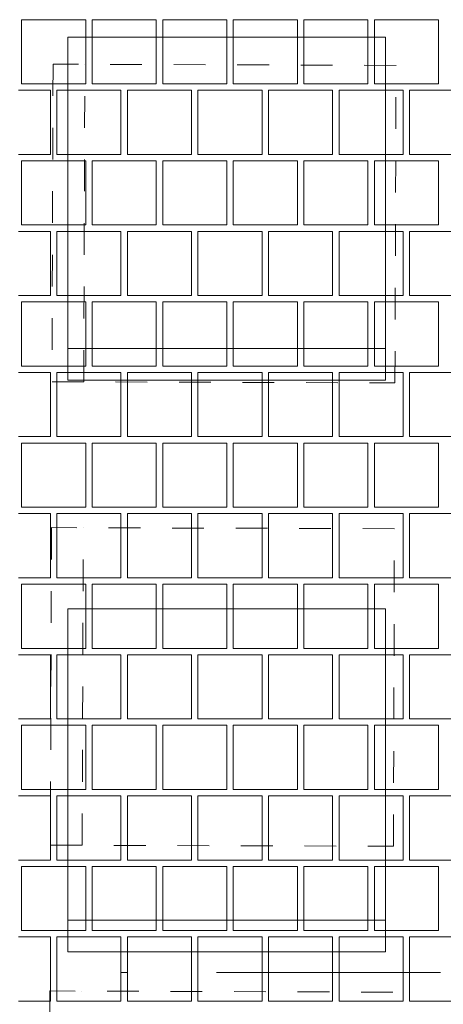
# Paper-space layout 'SA-902 Ruumi 103 siseviimistlused' of a CAD drawing. Header units: millimetres. Extents: x 15 to 415, y 5 to 292.
# Tile 13 of 71: x 89.85 to 96.52, y 93.22 to 108.72. Entities that reach past the tile are written whole.
import ezdxf
from ezdxf.xclip import XClip

# ---------------------------------------------------------------- set-up
doc = ezdxf.new("R2010")
doc.units = ezdxf.units.MM
doc.header["$MEASUREMENT"] = 0
doc.header["$XCLIPFRAME"] = 2
doc.linetypes.add('Dashed väike', pattern=[1, 0.5, -0.5])
doc.linetypes.add('Dot & Dashed', pattern=[6.702778, 3.527778, -1.763889, 0, -1.411111])
for name, color, linetype in [('AR - Mööbel', 7, 'Continuous'), ('AR - Seinad SS.ol', 7, 'Continuous'), ('AR - Teljed', 7, 'Continuous'), ('SA - põrandaviimistlus', 7, 'Continuous')]:
    doc.layers.add(name, color=color, linetype=linetype)

# ---------------------------------------------------------------- blocks, each defined once
blk = doc.blocks.new('*X2')
at = {"layer": 'SA - põrandaviimistlus', "color": 254, "linetype": 'Continuous', "lineweight": 13}
for p, q in [((90.891, 108.724), (89.881, 108.724)), ((89.881, 108.724), (89.881, 107.714)), ((90.891, 107.714), (90.891, 108.724)), ((92.002, 108.724), (90.992, 108.724)), ((90.992, 108.724), (90.992, 107.714)), ((92.002, 107.714), (92.002, 108.724)), ((93.113, 108.724), (92.103, 108.724)), ((92.103, 108.724), (92.103, 107.714)), ((93.113, 107.714), (93.113, 108.724)), ((94.224, 108.724), (93.214, 108.724)), ((93.214, 108.724), (93.214, 107.714)), ((94.224, 107.714), (94.224, 108.724)), ((95.335, 108.724), (94.325, 108.724)), ((94.325, 108.724), (94.325, 107.714)), ((95.335, 107.714), (95.335, 108.724)), ((96.446, 108.724), (95.436, 108.724)), ((95.436, 108.724), (95.436, 107.714)), ((96.446, 107.714), (96.446, 108.724)), ((90.335, 107.613), (89.83, 107.613)), ((89.881, 107.714), (90.891, 107.714)), ((90.335, 106.603), (90.335, 107.613)), ((91.446, 107.613), (90.436, 107.613)), ((90.436, 107.613), (90.436, 106.603)), ((90.992, 107.714), (92.002, 107.714)), ((91.446, 106.603), (91.446, 107.613)), ((91.547, 106.603), (91.547, 107.613)), ((91.547, 107.613), (92.052, 107.613)), ((92.557, 107.613), (92.052, 107.613)), ((92.103, 107.714), (93.113, 107.714)), ((92.557, 106.603), (92.557, 107.613)), ((93.668, 107.613), (92.658, 107.613)), ((92.658, 107.613), (92.658, 106.603)), ((93.214, 107.714), (94.224, 107.714)), ((93.668, 106.603), (93.668, 107.613)), ((93.769, 106.603), (93.769, 107.613)), ((93.769, 107.613), (94.274, 107.613)), ((94.779, 107.613), (94.274, 107.613)), ((94.325, 107.714), (95.335, 107.714)), ((94.779, 106.603), (94.779, 107.613)), ((95.89, 107.613), (94.88, 107.613)), ((94.88, 107.613), (94.88, 106.603)), ((95.436, 107.714), (96.446, 107.714)), ((95.89, 106.603), (95.89, 107.613)), ((95.991, 106.603), (95.991, 107.613)), ((95.991, 107.613), (96.496, 107.613)), ((97.001, 107.613), (96.496, 107.613)), ((89.83, 106.603), (90.335, 106.603)), ((90.436, 106.603), (91.446, 106.603)), ((92.052, 106.603), (91.547, 106.603)), ((92.052, 106.603), (92.557, 106.603)), ((92.658, 106.603), (93.668, 106.603)), ((94.274, 106.603), (93.769, 106.603)), ((94.274, 106.603), (94.779, 106.603)), ((94.88, 106.603), (95.89, 106.603)), ((96.496, 106.603), (95.991, 106.603)), ((96.496, 106.603), (97.001, 106.603)), ((90.891, 106.502), (89.881, 106.502)), ((89.881, 106.502), (89.881, 105.492)), ((90.891, 105.492), (90.891, 106.502)), ((92.002, 106.502), (90.992, 106.502)), ((90.992, 106.502), (90.992, 105.492)), ((92.002, 105.492), (92.002, 106.502)), ((93.113, 106.502), (92.103, 106.502)), ((92.103, 106.502), (92.103, 105.492)), ((93.113, 105.492), (93.113, 106.502)), ((94.224, 106.502), (93.214, 106.502)), ((93.214, 106.502), (93.214, 105.492)), ((94.224, 105.492), (94.224, 106.502)), ((95.335, 106.502), (94.325, 106.502)), ((94.325, 106.502), (94.325, 105.492)), ((95.335, 105.492), (95.335, 106.502)), ((96.446, 106.502), (95.436, 106.502)), ((95.436, 106.502), (95.436, 105.492)), ((96.446, 105.492), (96.446, 106.502)), ((89.881, 105.492), (90.891, 105.492)), ((90.992, 105.492), (92.002, 105.492)), ((92.103, 105.492), (93.113, 105.492)), ((93.214, 105.492), (94.224, 105.492)), ((94.325, 105.492), (95.335, 105.492)), ((95.436, 105.492), (96.446, 105.492)), ((90.335, 105.391), (89.83, 105.391)), ((90.335, 104.381), (90.335, 105.391)), ((91.446, 105.391), (90.436, 105.391)), ((90.436, 105.391), (90.436, 104.381)), ((91.446, 104.381), (91.446, 105.391)), ((91.547, 104.381), (91.547, 105.391)), ((91.547, 105.391), (92.052, 105.391)), ((92.557, 105.391), (92.052, 105.391)), ((92.557, 104.381), (92.557, 105.391)), ((93.668, 105.391), (92.658, 105.391)), ((92.658, 105.391), (92.658, 104.381)), ((93.668, 104.381), (93.668, 105.391)), ((93.769, 104.381), (93.769, 105.391)), ((93.769, 105.391), (94.274, 105.391)), ((94.779, 105.391), (94.274, 105.391)), ((94.779, 104.381), (94.779, 105.391)), ((95.89, 105.391), (94.88, 105.391)), ((94.88, 105.391), (94.88, 104.381)), ((95.89, 104.381), (95.89, 105.391)), ((95.991, 104.381), (95.991, 105.391)), ((95.991, 105.391), (96.496, 105.391)), ((97.001, 105.391), (96.496, 105.391)), ((89.83, 104.381), (90.335, 104.381)), ((90.436, 104.381), (91.446, 104.381)), ((92.052, 104.381), (91.547, 104.381)), ((92.052, 104.381), (92.557, 104.381)), ((92.658, 104.381), (93.668, 104.381)), ((94.274, 104.381), (93.769, 104.381)), ((94.274, 104.381), (94.779, 104.381)), ((94.88, 104.381), (95.89, 104.381)), ((96.496, 104.381), (95.991, 104.381)), ((96.496, 104.381), (97.001, 104.381)), ((90.891, 104.28), (89.881, 104.28)), ((89.881, 104.28), (89.881, 103.27)), ((90.891, 103.27), (90.891, 104.28)), ((92.002, 104.28), (90.992, 104.28)), ((90.992, 104.28), (90.992, 103.27)), ((92.002, 103.27), (92.002, 104.28)), ((93.113, 104.28), (92.103, 104.28)), ((92.103, 104.28), (92.103, 103.27)), ((93.113, 103.27), (93.113, 104.28)), ((94.224, 104.28), (93.214, 104.28)), ((93.214, 104.28), (93.214, 103.27)), ((94.224, 103.27), (94.224, 104.28)), ((95.335, 104.28), (94.325, 104.28)), ((94.325, 104.28), (94.325, 103.27)), ((95.335, 103.27), (95.335, 104.28)), ((96.446, 104.28), (95.436, 104.28)), ((95.436, 104.28), (95.436, 103.27)), ((96.446, 103.27), (96.446, 104.28)), ((89.881, 103.27), (90.891, 103.27)), ((90.992, 103.27), (92.002, 103.27)), ((92.103, 103.27), (93.113, 103.27)), ((93.214, 103.27), (94.224, 103.27)), ((94.325, 103.27), (95.335, 103.27)), ((95.436, 103.27), (96.446, 103.27)), ((90.335, 103.169), (89.83, 103.169)), ((90.335, 102.159), (90.335, 103.169)), ((91.446, 103.169), (90.436, 103.169)), ((90.436, 103.169), (90.436, 102.159)), ((91.446, 102.159), (91.446, 103.169)), ((91.547, 102.159), (91.547, 103.169)), ((91.547, 103.169), (92.052, 103.169)), ((92.557, 103.169), (92.052, 103.169)), ((92.557, 102.159), (92.557, 103.169)), ((93.668, 103.169), (92.658, 103.169)), ((92.658, 103.169), (92.658, 102.159)), ((93.668, 102.159), (93.668, 103.169)), ((93.769, 102.159), (93.769, 103.169)), ((93.769, 103.169), (94.274, 103.169)), ((94.779, 103.169), (94.274, 103.169)), ((94.779, 102.159), (94.779, 103.169)), ((95.89, 103.169), (94.88, 103.169)), ((94.88, 103.169), (94.88, 102.159)), ((95.89, 102.159), (95.89, 103.169)), ((95.991, 102.159), (95.991, 103.169)), ((95.991, 103.169), (96.496, 103.169)), ((97.001, 103.169), (96.496, 103.169)), ((89.83, 102.159), (90.335, 102.159)), ((90.891, 102.058), (89.881, 102.058)), ((89.881, 102.058), (89.881, 101.048)), ((90.436, 102.159), (91.446, 102.159)), ((90.891, 101.048), (90.891, 102.058)), ((92.002, 102.058), (90.992, 102.058)), ((90.992, 102.058), (90.992, 101.048)), ((92.052, 102.159), (91.547, 102.159)), ((92.002, 101.048), (92.002, 102.058)), ((92.052, 102.159), (92.557, 102.159)), ((93.113, 102.058), (92.103, 102.058)), ((92.103, 102.058), (92.103, 101.048)), ((92.658, 102.159), (93.668, 102.159)), ((93.113, 101.048), (93.113, 102.058)), ((94.224, 102.058), (93.214, 102.058)), ((93.214, 102.058), (93.214, 101.048)), ((94.274, 102.159), (93.769, 102.159)), ((94.224, 101.048), (94.224, 102.058)), ((94.274, 102.159), (94.779, 102.159)), ((95.335, 102.058), (94.325, 102.058)), ((94.325, 102.058), (94.325, 101.048)), ((94.88, 102.159), (95.89, 102.159)), ((95.335, 101.048), (95.335, 102.058)), ((96.446, 102.058), (95.436, 102.058)), ((95.436, 102.058), (95.436, 101.048)), ((96.496, 102.159), (95.991, 102.159)), ((96.446, 101.048), (96.446, 102.058)), ((96.496, 102.159), (97.001, 102.159)), ((90.335, 100.947), (89.83, 100.947)), ((89.881, 101.048), (90.891, 101.048)), ((90.335, 99.937), (90.335, 100.947)), ((91.446, 100.947), (90.436, 100.947)), ((90.436, 100.947), (90.436, 99.937)), ((90.992, 101.048), (92.002, 101.048)), ((91.446, 99.937), (91.446, 100.947)), ((91.547, 99.937), (91.547, 100.947)), ((91.547, 100.947), (92.052, 100.947)), ((92.557, 100.947), (92.052, 100.947)), ((92.103, 101.048), (93.113, 101.048)), ((92.557, 99.937), (92.557, 100.947)), ((93.668, 100.947), (92.658, 100.947)), ((92.658, 100.947), (92.658, 99.937)), ((93.214, 101.048), (94.224, 101.048)), ((93.668, 99.937), (93.668, 100.947)), ((93.769, 99.937), (93.769, 100.947)), ((93.769, 100.947), (94.274, 100.947)), ((94.779, 100.947), (94.274, 100.947)), ((94.325, 101.048), (95.335, 101.048)), ((94.779, 99.937), (94.779, 100.947)), ((95.89, 100.947), (94.88, 100.947)), ((94.88, 100.947), (94.88, 99.937)), ((95.436, 101.048), (96.446, 101.048)), ((95.89, 99.937), (95.89, 100.947)), ((95.991, 99.937), (95.991, 100.947)), ((95.991, 100.947), (96.496, 100.947)), ((97.001, 100.947), (96.496, 100.947)), ((89.83, 99.937), (90.335, 99.937)), ((90.436, 99.937), (91.446, 99.937)), ((92.052, 99.937), (91.547, 99.937)), ((92.052, 99.937), (92.557, 99.937)), ((92.658, 99.937), (93.668, 99.937)), ((94.274, 99.937), (93.769, 99.937)), ((94.274, 99.937), (94.779, 99.937)), ((94.88, 99.937), (95.89, 99.937)), ((96.496, 99.937), (95.991, 99.937)), ((96.496, 99.937), (97.001, 99.937)), ((90.891, 99.836), (89.881, 99.836)), ((89.881, 99.836), (89.881, 98.826)), ((90.891, 98.826), (90.891, 99.836)), ((92.002, 99.836), (90.992, 99.836)), ((90.992, 99.836), (90.992, 98.826)), ((92.002, 98.826), (92.002, 99.836)), ((93.113, 99.836), (92.103, 99.836)), ((92.103, 99.836), (92.103, 98.826)), ((93.113, 98.826), (93.113, 99.836)), ((94.224, 99.836), (93.214, 99.836)), ((93.214, 99.836), (93.214, 98.826)), ((94.224, 98.826), (94.224, 99.836)), ((95.335, 99.836), (94.325, 99.836)), ((94.325, 99.836), (94.325, 98.826)), ((95.335, 98.826), (95.335, 99.836)), ((96.446, 99.836), (95.436, 99.836)), ((95.436, 99.836), (95.436, 98.826)), ((96.446, 98.826), (96.446, 99.836)), ((89.881, 98.826), (90.891, 98.826)), ((90.992, 98.826), (92.002, 98.826)), ((92.103, 98.826), (93.113, 98.826)), ((93.214, 98.826), (94.224, 98.826)), ((94.325, 98.826), (95.335, 98.826)), ((95.436, 98.826), (96.446, 98.826)), ((90.335, 98.725), (89.83, 98.725)), ((90.335, 97.715), (90.335, 98.725)), ((91.446, 98.725), (90.436, 98.725)), ((90.436, 98.725), (90.436, 97.715)), ((91.446, 97.715), (91.446, 98.725)), ((91.547, 97.715), (91.547, 98.725)), ((91.547, 98.725), (92.052, 98.725)), ((92.557, 98.725), (92.052, 98.725)), ((92.557, 97.715), (92.557, 98.725)), ((93.668, 98.725), (92.658, 98.725)), ((92.658, 98.725), (92.658, 97.715)), ((93.668, 97.715), (93.668, 98.725)), ((93.769, 97.715), (93.769, 98.725)), ((93.769, 98.725), (94.274, 98.725)), ((94.779, 98.725), (94.274, 98.725)), ((94.779, 97.715), (94.779, 98.725)), ((95.89, 98.725), (94.88, 98.725)), ((94.88, 98.725), (94.88, 97.715)), ((95.89, 97.715), (95.89, 98.725)), ((95.991, 97.715), (95.991, 98.725)), ((95.991, 98.725), (96.496, 98.725)), ((97.001, 98.725), (96.496, 98.725)), ((89.83, 97.715), (90.335, 97.715)), ((90.436, 97.715), (91.446, 97.715)), ((92.052, 97.715), (91.547, 97.715)), ((92.052, 97.715), (92.557, 97.715)), ((92.658, 97.715), (93.668, 97.715)), ((94.274, 97.715), (93.769, 97.715)), ((94.274, 97.715), (94.779, 97.715)), ((94.88, 97.715), (95.89, 97.715)), ((96.496, 97.715), (95.991, 97.715)), ((96.496, 97.715), (97.001, 97.715)), ((90.891, 97.614), (89.881, 97.614)), ((89.881, 97.614), (89.881, 96.604)), ((90.891, 96.604), (90.891, 97.614)), ((92.002, 97.614), (90.992, 97.614)), ((90.992, 97.614), (90.992, 96.604)), ((92.002, 96.604), (92.002, 97.614)), ((93.113, 97.614), (92.103, 97.614)), ((92.103, 97.614), (92.103, 96.604)), ((93.113, 96.604), (93.113, 97.614)), ((94.224, 97.614), (93.214, 97.614)), ((93.214, 97.614), (93.214, 96.604)), ((94.224, 96.604), (94.224, 97.614)), ((95.335, 97.614), (94.325, 97.614)), ((94.325, 97.614), (94.325, 96.604)), ((95.335, 96.604), (95.335, 97.614)), ((96.446, 97.614), (95.436, 97.614)), ((95.436, 97.614), (95.436, 96.604)), ((96.446, 96.604), (96.446, 97.614)), ((89.881, 96.604), (90.891, 96.604)), ((90.992, 96.604), (92.002, 96.604)), ((92.103, 96.604), (93.113, 96.604)), ((93.214, 96.604), (94.224, 96.604)), ((94.325, 96.604), (95.335, 96.604)), ((95.436, 96.604), (96.446, 96.604)), ((90.335, 96.503), (89.83, 96.503)), ((90.335, 95.493), (90.335, 96.503)), ((91.446, 96.503), (90.436, 96.503)), ((90.436, 96.503), (90.436, 95.493)), ((91.446, 95.493), (91.446, 96.503)), ((91.547, 95.493), (91.547, 96.503)), ((91.547, 96.503), (92.052, 96.503)), ((92.557, 96.503), (92.052, 96.503)), ((92.557, 95.493), (92.557, 96.503)), ((93.668, 96.503), (92.658, 96.503)), ((92.658, 96.503), (92.658, 95.493)), ((93.668, 95.493), (93.668, 96.503)), ((93.769, 95.493), (93.769, 96.503)), ((93.769, 96.503), (94.274, 96.503)), ((94.779, 96.503), (94.274, 96.503)), ((94.779, 95.493), (94.779, 96.503)), ((95.89, 96.503), (94.88, 96.503)), ((94.88, 96.503), (94.88, 95.493)), ((95.89, 95.493), (95.89, 96.503)), ((95.991, 95.493), (95.991, 96.503)), ((95.991, 96.503), (96.496, 96.503)), ((97.001, 96.503), (96.496, 96.503)), ((89.83, 95.493), (90.335, 95.493)), ((90.891, 95.392), (89.881, 95.392)), ((89.881, 95.392), (89.881, 94.382)), ((90.436, 95.493), (91.446, 95.493)), ((90.891, 94.382), (90.891, 95.392)), ((92.002, 95.392), (90.992, 95.392)), ((90.992, 95.392), (90.992, 94.382)), ((92.052, 95.493), (91.547, 95.493)), ((92.002, 94.382), (92.002, 95.392)), ((92.052, 95.493), (92.557, 95.493)), ((93.113, 95.392), (92.103, 95.392)), ((92.103, 95.392), (92.103, 94.382)), ((92.658, 95.493), (93.668, 95.493)), ((93.113, 94.382), (93.113, 95.392)), ((94.224, 95.392), (93.214, 95.392)), ((93.214, 95.392), (93.214, 94.382)), ((94.274, 95.493), (93.769, 95.493)), ((94.224, 94.382), (94.224, 95.392)), ((94.274, 95.493), (94.779, 95.493)), ((95.335, 95.392), (94.325, 95.392)), ((94.325, 95.392), (94.325, 94.382)), ((94.88, 95.493), (95.89, 95.493)), ((95.335, 94.382), (95.335, 95.392)), ((96.446, 95.392), (95.436, 95.392)), ((95.436, 95.392), (95.436, 94.382)), ((96.496, 95.493), (95.991, 95.493)), ((96.446, 94.382), (96.446, 95.392)), ((96.496, 95.493), (97.001, 95.493)), ((90.335, 94.281), (89.83, 94.281)), ((89.881, 94.382), (90.891, 94.382)), ((90.335, 93.271), (90.335, 94.281)), ((91.446, 94.281), (90.436, 94.281)), ((90.436, 94.281), (90.436, 93.271)), ((90.992, 94.382), (92.002, 94.382)), ((91.446, 93.271), (91.446, 94.281)), ((91.547, 93.271), (91.547, 94.281)), ((91.547, 94.281), (92.052, 94.281)), ((92.557, 94.281), (92.052, 94.281)), ((92.103, 94.382), (93.113, 94.382)), ((92.557, 93.271), (92.557, 94.281)), ((93.668, 94.281), (92.658, 94.281)), ((92.658, 94.281), (92.658, 93.271)), ((93.214, 94.382), (94.224, 94.382)), ((93.668, 93.271), (93.668, 94.281)), ((93.769, 93.271), (93.769, 94.281)), ((93.769, 94.281), (94.274, 94.281)), ((94.779, 94.281), (94.274, 94.281)), ((94.325, 94.382), (95.335, 94.382)), ((94.779, 93.271), (94.779, 94.281)), ((95.89, 94.281), (94.88, 94.281)), ((94.88, 94.281), (94.88, 93.271)), ((95.436, 94.382), (96.446, 94.382)), ((95.89, 93.271), (95.89, 94.281)), ((95.991, 93.271), (95.991, 94.281)), ((95.991, 94.281), (96.496, 94.281)), ((97.001, 94.281), (96.496, 94.281)), ((89.83, 93.271), (90.335, 93.271)), ((90.436, 93.271), (91.446, 93.271)), ((92.052, 93.271), (91.547, 93.271)), ((92.052, 93.271), (92.557, 93.271)), ((92.658, 93.271), (93.668, 93.271)), ((94.274, 93.271), (93.769, 93.271)), ((94.274, 93.271), (94.779, 93.271)), ((94.88, 93.271), (95.89, 93.271)), ((96.496, 93.271), (95.991, 93.271)), ((96.496, 93.271), (97.001, 93.271))]:
    blk.add_line(p, q, dxfattribs=at)
blk = doc.blocks.new('Drawing_1_1', base_point=(61.449, 53.275))
at = {"layer": 'AR - Mööbel', "color": 251, "linetype": 'Continuous', "lineweight": 13}
for p, q in [((95.61, 108.448), (90.61, 108.448)), ((90.61, 108.448), (90.61, 103.048)), ((95.61, 103.048), (95.61, 108.448)), ((95.61, 103.548), (90.61, 103.548)), ((90.61, 103.048), (95.61, 103.048)), ((95.61, 99.448), (90.61, 99.448)), ((90.61, 99.448), (90.61, 94.048)), ((95.61, 94.048), (95.61, 99.448)), ((95.61, 94.548), (90.61, 94.548)), ((90.61, 94.048), (95.61, 94.048))]:
    blk.add_line(p, q, dxfattribs=at)
at = {"layer": 'AR - Mööbel', "color": 251, "linetype": 'Dashed väike', "lineweight": 13}
for p, q in [((90.377, 108.024), (90.36, 103.024)), ((95.777, 108.005), (90.377, 108.024)), ((90.86, 103.022), (90.877, 108.022)), ((95.76, 103.005), (95.777, 108.005)), ((90.36, 103.024), (95.76, 103.005)), ((90.352, 100.727), (90.335, 95.727)), ((95.752, 100.709), (90.352, 100.727)), ((90.835, 95.726), (90.852, 100.726)), ((95.735, 95.709), (95.752, 100.709)), ((90.335, 95.727), (95.735, 95.709)), ((90.327, 93.431), (90.31, 88.431)), ((95.727, 93.413), (90.327, 93.431)), ((90.81, 88.429), (90.827, 93.429)), ((95.71, 88.413), (95.727, 93.413))]:
    blk.add_line(p, q, dxfattribs=at)
at = {"layer": 'AR - Teljed', "color": 251, "linetype": 'Dot & Dashed', "lineweight": 13}
blk.add_line((52.131, 93.724), (244.201, 93.724), dxfattribs=at)
at = {"layer": 'AR - Seinad SS.ol', "color": 7, "linetype": 'Continuous', "lineweight": 13}
blk.add_blockref('*X2', (0, 0), dxfattribs=at)

psp = doc.layouts.new('SA-902 Ruumi 103 siseviimistlused')

# ---------------------------------------------------------------- block references
at = {"color": 7, "linetype": 'Continuous', "lineweight": 13}
ref = psp.add_blockref('Drawing_1_1', (61.449, 53.275), dxfattribs=at)
XClip(ref).set_block_clipping_path([(24.1555726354, 26.0866641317), (244.2005401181, 283.9995795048)])

doc.saveas('drawing.dxf')
